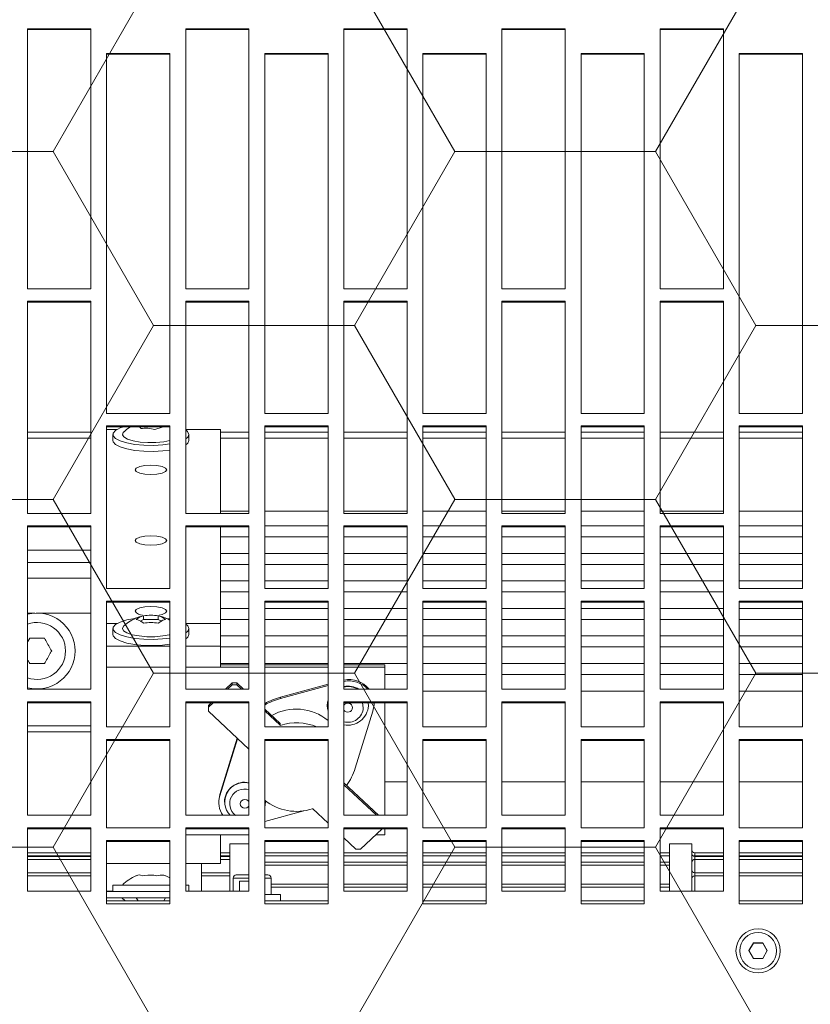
# Model space of a CAD drawing. Header units: millimetres. Extents: x 7483 to 13091, y 8111 to 13871.
# Tile 224 of 256: x 10474 to 10486, y 9270 to 9285. Entities that reach past the tile are written whole.
import ezdxf

# ---------------------------------------------------------------- set-up
doc = ezdxf.new("R2010")
doc.units = ezdxf.units.MM
doc.layers.add('_A_WYCIERACZKA', color=7, linetype='Continuous', lineweight=5, true_color=0xa5a5a5)
doc.layers.add('wymiary', color=7, linetype='Continuous', lineweight=5, true_color=0xb2b2b2)
doc.layers.add('_A_ŚLUSARKA WYPEŁNIENIE', color=7, linetype='Continuous', true_color=0x4c4a44)

# ---------------------------------------------------------------- blocks, each defined once
blk = doc.blocks.new('fgdgdgdfg')
at = {"layer": '_A_ŚLUSARKA WYPEŁNIENIE', "lineweight": 9}
h = blk.add_hatch(dxfattribs=at)
h.set_pattern_fill('HONEY', color=0, angle=180)
h.set_pattern_definition([(180, (56132.2607, -3400.6895), (-4.7625, 2.74963064), [3.175, -6.35]), (60, (56132.2607, -3400.6895), (4.76249999, 2.74963066), [3.175, -6.35]), (120, (56132.2607, -3400.6895), (-1e-08, 5.49926131), [-6.35, 3.175])])
h.paths.add_polyline_path([(5818.229, 11642.933), (5818.229, 11484.933), (6001.229, 11484.933), (6001.229, 11642.933)])
blk = doc.blocks.new('A$C68926FC6')
at = {"color": 7, "linetype": 'Continuous'}
for p, q in [((448.27, -205.39), (447.55, -206.64)), ((450.44, -206.64), (449.72, -205.39)), ((445.49, -206.59), (445.49, -206.61)), ((447.55, -206.59), (448.27, -207.84)), ((447.55, -206.64), (448.27, -207.88)), ((449.72, -207.84), (450.44, -206.59)), ((449.72, -207.88), (450.44, -206.64)), ((452.49, -206.61), (452.49, -206.59)), ((448.27, -207.88), (448.27, -207.84)), ((448.27, -207.84), (449.72, -207.84)), ((449.72, -207.88), (449.72, -207.84)), ((451.99, -214.02), (441.99, -214.02)), ((441.99, -214.02), (441.99, -224.03)), ((451.99, -214.5), (441.99, -214.5)), ((451.99, -224.03), (451.99, -214.02)), ((476.99, -214.02), (466.99, -214.02)), ((466.99, -214.02), (466.99, -224.03)), ((476.99, -214.5), (466.99, -214.5)), ((476.99, -224.03), (476.99, -214.02)), ((501.99, -214.02), (491.99, -214.02)), ((491.99, -214.02), (491.99, -224.03)), ((501.99, -214.5), (491.99, -214.5)), ((501.99, -224.03), (501.99, -214.02)), ((526.99, -214.02), (516.99, -214.02)), ((516.99, -214.02), (516.99, -224.03)), ((526.99, -214.5), (516.99, -214.5)), ((524.49, -214.5), (524.49, -215.5)), ((526.99, -224.03), (526.99, -214.02)), ((551.99, -214.02), (541.99, -214.02)), ((541.99, -214.02), (541.99, -224.03)), ((551.99, -214.5), (541.99, -214.5)), ((542.97, -214.5), (542.68, -215)), ((547.01, -214.5), (547.3, -215)), ((549.61, -215), (549.04, -214.5)), ((551.99, -224.03), (551.99, -214.02)), ((454.49, -216.03), (454.49, -226.03)), ((464.49, -216.03), (454.49, -216.03)), ((459.49, -223.5), (459.49, -216.03)), ((462.99, -223.5), (462.99, -216.03)), ((464.49, -226.03), (464.49, -216.03)), ((479.49, -216.03), (479.49, -226.03)), ((489.49, -216.03), (479.49, -216.03)), ((489.49, -226.03), (489.49, -216.03)), ((504.49, -216.03), (504.49, -226.03)), ((514.49, -216.03), (504.49, -216.03)), ((514.49, -226.03), (514.49, -216.03)), ((526.99, -215.5), (524.49, -215.5)), ((525.99, -218.1), (525.99, -215.5)), ((529.49, -216.03), (529.49, -226.03)), ((539.49, -216.03), (529.49, -216.03)), ((530.99, -217.6), (530.99, -216.03)), ((531.99, -216.03), (531.99, -218.1)), ((532.49, -223.5), (532.49, -216.03)), ((536.99, -220.41), (536.99, -216.06)), ((538.99, -216.03), (538.99, -217)), ((539.49, -226.03), (539.49, -216.03)), ((541.99, -215), (551.99, -215)), ((541.99, -216), (551.99, -216)), ((550.99, -217), (550.99, -216)), ((554.49, -216.03), (554.49, -226.03)), ((564.49, -216.03), (554.49, -216.03)), ((564.49, -226.03), (564.49, -216.03)), ((462.99, -217.17), (464.49, -217.17)), ((466.99, -217.17), (476.99, -217.17)), ((479.49, -217.17), (489.49, -217.17)), ((491.99, -217.17), (501.99, -217.17)), ((504.49, -217.17), (514.49, -217.17)), ((516.99, -217.17), (525.99, -217.17)), ((529.49, -217.6), (530.99, -217.6)), ((539.49, -217), (538.99, -217)), ((542.7, -217), (541.99, -217)), ((550.99, -217), (542.7, -217)), ((441.99, -218.94), (451.99, -218.94)), ((454.49, -218.94), (458.99, -218.94)), ((526.99, -218.6), (526.49, -218.6)), ((531.49, -218.6), (529.49, -218.6)), ((532.49, -218.94), (536.99, -218.94)), ((542.7, -218.48), (542.97, -218.55)), ((554.49, -218.94), (564.49, -218.94)), ((462.99, -220.62), (464.49, -220.62)), ((466.99, -220.62), (476.99, -220.62)), ((479.49, -220.62), (489.49, -220.62)), ((491.99, -220.62), (501.99, -220.62)), ((504.49, -220.62), (514.49, -220.62)), ((516.99, -220.62), (526.99, -220.62)), ((539.49, -220.41), (533.99, -220.41)), ((533.99, -224.93), (533.99, -220.41)), ((551.99, -220.41), (541.99, -220.41)), ((441.99, -221.52), (451.99, -221.52)), ((441.99, -222.11), (451.99, -222.11)), ((454.49, -221.52), (458.99, -221.52)), ((454.49, -222.11), (458.99, -222.11)), ((462.99, -222.1), (464.49, -222.1)), ((466.99, -222.1), (476.99, -222.1)), ((479.49, -222.1), (489.49, -222.1)), ((491.99, -222.1), (501.99, -222.1)), ((504.49, -222.1), (514.49, -222.1)), ((516.99, -222.1), (526.99, -222.1)), ((532.49, -221.52), (533.99, -221.52)), ((532.49, -222.11), (533.99, -222.11)), ((554.49, -221.52), (564.49, -221.52)), ((554.49, -222.11), (564.49, -222.11)), ((441.99, -223.88), (451.99, -223.88)), ((441.99, -224.03), (451.99, -224.03)), ((459.49, -223.5), (462.99, -223.5)), ((466.99, -223.88), (476.99, -223.88)), ((466.99, -224.03), (476.99, -224.03)), ((491.99, -223.88), (501.99, -223.88)), ((491.99, -224.03), (501.99, -224.03)), ((511.86, -222.66), (508.42, -225.88)), ((512.57, -222.66), (511.86, -222.66)), ((514.49, -224.46), (512.57, -222.66)), ((516.99, -223.88), (526.99, -223.88)), ((516.99, -224.03), (526.99, -224.03)), ((529.49, -223.5), (532.49, -223.5)), ((541.99, -223.88), (551.99, -223.88)), ((541.99, -224.03), (551.99, -224.03)), ((507.99, -224.93), (509.44, -224.93)), ((507.99, -225.88), (507.99, -224.93)), ((529.49, -224.93), (539.49, -224.93)), ((451.99, -226.03), (441.99, -226.03)), ((441.99, -226.03), (441.99, -240)), ((451.99, -240), (451.99, -226.03)), ((454.49, -225.88), (464.49, -225.88)), ((454.49, -226.03), (464.49, -226.03)), ((476.99, -226.03), (466.99, -226.03)), ((466.99, -226.03), (466.99, -240)), ((476.99, -240), (476.99, -226.03)), ((479.49, -225.88), (489.49, -225.88)), ((479.49, -226.03), (489.49, -226.03)), ((501.99, -226.03), (491.99, -226.03)), ((491.99, -226.03), (491.99, -240)), ((501.99, -240), (501.99, -226.03)), ((504.49, -225.88), (514.49, -225.88)), ((504.49, -226.03), (514.49, -226.03)), ((526.99, -226.03), (516.99, -226.03)), ((516.99, -226.03), (516.99, -240)), ((519.43, -229.08), (516.99, -226.8)), ((526.99, -227.07), (520.82, -228.74)), ((526.99, -240), (526.99, -226.03)), ((529.49, -225.88), (539.49, -225.88)), ((529.49, -226.03), (539.49, -226.03)), ((551.99, -226.03), (541.99, -226.03)), ((541.99, -226.03), (541.99, -240)), ((551.99, -240), (551.99, -226.03)), ((554.49, -225.88), (564.49, -225.88)), ((554.49, -226.03), (564.49, -226.03)), ((454.49, -228.03), (454.49, -245.97)), ((464.49, -228.03), (454.49, -228.03)), ((464.49, -245.97), (464.49, -228.03)), ((479.49, -228.03), (479.49, -245.97)), ((489.49, -228.03), (479.49, -228.03)), ((489.49, -245.97), (489.49, -228.03)), ((504.49, -228.03), (504.49, -245.97)), ((514.49, -228.03), (504.49, -228.03)), ((507.99, -245.82), (507.99, -228.03)), ((509.02, -228.03), (514.49, -233.14)), ((509.33, -228.03), (514.49, -232.85)), ((514.49, -245.97), (514.49, -228.03)), ((529.49, -228.03), (529.49, -245.97)), ((539.49, -228.03), (529.49, -228.03)), ((539.49, -245.97), (539.49, -228.03)), ((554.49, -228.03), (554.49, -245.97)), ((564.49, -228.03), (554.49, -228.03)), ((564.49, -245.97), (564.49, -228.03)), ((526.99, -229.32), (526.88, -230.13)), ((526.88, -230.13), (526.88, -230.2)), ((526.88, -230.13), (526.88, -230.35)), ((526.88, -230.2), (526.88, -230.35)), ((533.38, -230.2), (533.38, -230.13)), ((534.27, -230.28), (534.27, -230.07)), ((531.31, -240.13), (534.11, -231.11)), ((531.35, -240.21), (534.11, -231.33)), ((534.11, -231.33), (534.11, -231.11)), ((451.99, -233.31), (441.99, -233.31)), ((464.49, -233.31), (454.49, -233.31)), ((476.99, -233.31), (466.99, -233.31)), ((489.49, -233.31), (479.49, -233.31)), ((501.99, -233.31), (491.99, -233.31)), ((507.99, -233.31), (504.49, -233.31)), ((512.68, -235.47), (509.88, -244.49)), ((535.91, -244.47), (529.49, -238.48)), ((441.99, -239.85), (451.99, -239.85)), ((441.99, -240), (451.99, -240)), ((466.99, -239.85), (476.99, -239.85)), ((466.99, -240), (476.99, -240)), ((491.99, -239.85), (501.99, -239.85)), ((491.99, -240), (501.99, -240)), ((516.99, -239.85), (526.99, -239.85)), ((516.99, -240), (526.99, -240)), ((541.99, -239.85), (551.99, -239.85)), ((541.99, -240), (551.99, -240)), ((451.99, -241.99), (441.99, -241.99)), ((441.99, -241.99), (441.99, -261.87)), ((451.99, -261.87), (451.99, -241.99)), ((476.99, -241.99), (466.99, -241.99)), ((466.99, -241.99), (466.99, -261.87)), ((476.99, -261.87), (476.99, -241.99)), ((501.99, -241.99), (491.99, -241.99)), ((491.99, -241.99), (491.99, -261.87)), ((501.99, -261.87), (501.99, -241.99)), ((526.99, -241.99), (516.99, -241.99)), ((516.99, -241.99), (516.99, -261.87)), ((524.55, -242.25), (526.99, -244.53)), ((524.55, -242.54), (524.55, -242.25)), ((524.55, -242.54), (526.99, -244.82)), ((526.99, -261.87), (526.99, -241.99)), ((551.99, -241.99), (541.99, -241.99)), ((541.99, -241.99), (541.99, -261.87)), ((551.99, -261.87), (551.99, -241.99)), ((564.49, -241.21), (554.49, -241.21)), ((564.49, -242.17), (554.49, -242.17)), ((454.49, -245.82), (464.49, -245.82)), ((479.49, -245.82), (489.49, -245.82)), ((504.49, -245.82), (514.49, -245.82)), ((509.72, -245.53), (509.72, -245.75)), ((509.72, -245.82), (509.72, -245.75)), ((510.61, -245.33), (510.61, -245.4)), ((510.61, -245.33), (510.66, -245.82)), ((510.61, -245.4), (510.64, -245.82)), ((517.11, -245.4), (517.11, -245.33)), ((529.49, -245.82), (539.49, -245.82)), ((535.16, -245.82), (535.91, -245.13)), ((535.47, -245.82), (535.91, -245.41)), ((535.91, -245.13), (535.91, -244.47)), ((535.91, -245.41), (535.91, -245.13)), ((554.49, -245.82), (564.49, -245.82)), ((454.49, -245.97), (464.49, -245.97)), ((479.49, -245.97), (489.49, -245.97)), ((504.49, -245.97), (514.49, -245.97)), ((516.99, -248.54), (524.49, -246.5)), ((516.99, -248.75), (524.49, -246.72)), ((524.49, -246.72), (524.49, -246.5)), ((529.49, -245.97), (539.49, -245.97)), ((554.49, -245.97), (564.49, -245.97)), ((451.99, -247.67), (441.99, -247.67)), ((454.49, -247.96), (454.49, -273.77)), ((464.49, -247.96), (454.49, -247.96)), ((464.49, -273.77), (464.49, -247.96)), ((476.99, -247.67), (466.99, -247.67)), ((479.49, -247.96), (479.49, -273.77)), ((489.49, -247.96), (479.49, -247.96)), ((489.49, -273.77), (489.49, -247.96)), ((501.99, -247.67), (491.99, -247.67)), ((504.49, -247.96), (504.49, -273.77)), ((514.49, -247.96), (504.49, -247.96)), ((507.99, -251.46), (507.99, -247.96)), ((514.49, -273.77), (514.49, -247.96)), ((529.49, -247.96), (529.49, -273.77)), ((539.49, -247.96), (529.49, -247.96)), ((530.36, -247.96), (531.42, -248.95)), ((530.67, -247.96), (531.42, -248.66)), ((531.42, -248.66), (532.12, -248.66)), ((531.42, -248.95), (531.42, -248.66)), ((532.12, -248.95), (531.42, -248.95)), ((532.12, -248.66), (532.87, -247.96)), ((532.12, -248.95), (533.18, -247.96)), ((532.12, -248.66), (532.12, -248.95)), ((539.49, -273.77), (539.49, -247.96)), ((554.49, -247.96), (554.49, -273.77)), ((564.49, -247.96), (554.49, -247.96)), ((564.49, -273.77), (564.49, -247.96)), ((451.99, -250.28), (441.99, -250.28)), ((464.49, -250.28), (454.49, -250.28)), ((476.99, -250.28), (466.99, -250.28)), ((489.49, -250.28), (479.49, -250.28)), ((501.99, -250.28), (491.99, -250.28)), ((507.99, -250.28), (504.49, -250.28)), ((441.99, -252.02), (451.99, -252.02)), ((454.49, -252.02), (464.49, -252.02)), ((466.99, -252.02), (476.99, -252.02)), ((479.49, -252.02), (489.49, -252.02)), ((491.99, -252.02), (501.99, -252.02)), ((504.49, -252.02), (514.49, -252.02)), ((507.99, -251.82), (507.99, -251.46)), ((507.99, -251.46), (514.49, -251.46)), ((507.99, -251.82), (514.49, -251.82)), ((516.99, -251.46), (526.99, -251.46)), ((516.99, -251.82), (526.99, -251.82)), ((516.99, -252.02), (526.99, -252.02)), ((529.49, -251.46), (533.99, -251.46)), ((529.49, -251.82), (533.99, -251.82)), ((529.49, -252.02), (533.99, -252.02)), ((533.99, -254.75), (533.99, -251.46)), ((451.99, -254.63), (441.99, -254.63)), ((464.49, -254.63), (454.49, -254.63)), ((476.99, -254.63), (466.99, -254.63)), ((489.49, -254.63), (479.49, -254.63)), ((501.99, -254.63), (491.99, -254.63)), ((514.49, -254.63), (504.49, -254.63)), ((526.99, -254.63), (516.99, -254.63)), ((533.99, -254.63), (529.49, -254.63)), ((533.99, -258.34), (533.99, -254.75)), ((441.99, -256.37), (451.99, -256.37)), ((454.49, -256.37), (464.49, -256.37)), ((466.99, -256.37), (476.99, -256.37)), ((479.49, -256.37), (489.49, -256.37)), ((491.99, -256.37), (501.99, -256.37)), ((504.49, -256.37), (514.49, -256.37)), ((516.99, -256.37), (526.99, -256.37)), ((529.49, -256.37), (533.99, -256.37)), ((538.99, -256.6), (538.99, -257.56)), ((550.99, -257.56), (550.99, -256.6)), ((564.15, -256), (564.44, -255.49)), ((451.99, -258.99), (441.99, -258.99)), ((464.49, -258.99), (454.49, -258.99)), ((476.99, -258.99), (466.99, -258.99)), ((489.49, -258.99), (479.49, -258.99)), ((501.99, -258.99), (491.99, -258.99)), ((514.49, -258.99), (504.49, -258.99)), ((526.99, -258.99), (516.99, -258.99)), ((533.99, -258.99), (529.49, -258.99)), ((533.99, -258.34), (539.49, -258.34)), ((533.99, -258.34), (533.99, -273.62)), ((541.99, -259.06), (542.49, -259.14)), ((543.27, -258.72), (543.84, -259)), ((543.84, -259), (546.15, -259)), ((543.84, -259.55), (543.84, -259)), ((546.15, -259), (546.71, -258.72)), ((546.15, -259.55), (546.15, -259)), ((550.35, -258.34), (551.99, -258.34)), ((441.99, -260.73), (451.99, -260.73)), ((454.49, -260.73), (464.49, -260.73)), ((466.99, -260.73), (476.99, -260.73)), ((479.49, -260.73), (489.49, -260.73)), ((491.99, -260.73), (501.99, -260.73)), ((504.49, -260.73), (514.49, -260.73)), ((516.99, -260.73), (526.99, -260.73)), ((529.49, -260.73), (533.99, -260.73)), ((554.49, -259.98), (562.56, -259.98)), ((554.49, -259.99), (562.64, -259.99)), ((563.35, -259.99), (564.49, -259.99)), ((563.42, -259.98), (564.49, -259.98)), ((441.99, -261.73), (451.99, -261.73)), ((441.99, -261.87), (451.99, -261.87)), ((466.99, -261.73), (476.99, -261.73)), ((466.99, -261.87), (476.99, -261.87)), ((491.99, -261.73), (501.99, -261.73)), ((491.99, -261.87), (501.99, -261.87)), ((516.99, -261.73), (526.99, -261.73)), ((516.99, -261.87), (526.99, -261.87)), ((541.99, -261.73), (551.99, -261.73)), ((541.99, -261.87), (551.99, -261.87)), ((451.99, -263.86), (441.99, -263.86)), ((441.99, -263.86), (441.99, -289.58)), ((451.99, -289.58), (451.99, -263.86)), ((464.49, -263.34), (454.49, -263.34)), ((476.99, -263.86), (466.99, -263.86)), ((466.99, -263.86), (466.99, -289.58)), ((476.99, -289.58), (476.99, -263.86)), ((489.49, -263.34), (479.49, -263.34)), ((501.99, -263.86), (491.99, -263.86)), ((491.99, -263.86), (491.99, -289.58)), ((501.99, -289.58), (501.99, -263.86)), ((514.49, -263.34), (504.49, -263.34)), ((526.99, -263.86), (516.99, -263.86)), ((516.99, -263.86), (516.99, -289.58)), ((526.99, -289.58), (526.99, -263.86)), ((533.99, -263.34), (529.49, -263.34)), ((551.99, -263.86), (541.99, -263.86)), ((541.99, -263.86), (541.99, -289.58)), ((551.99, -289.58), (551.99, -263.86)), ((441.99, -265.08), (451.99, -265.08)), ((454.49, -265.08), (464.49, -265.08)), ((466.99, -265.08), (476.99, -265.08)), ((479.49, -265.08), (489.49, -265.08)), ((491.99, -265.08), (501.99, -265.08)), ((504.49, -265.08), (514.49, -265.08)), ((516.99, -265.08), (526.99, -265.08)), ((529.49, -265.08), (533.99, -265.08)), ((451.99, -267.69), (441.99, -267.69)), ((464.49, -267.69), (454.49, -267.69)), ((476.99, -267.69), (466.99, -267.69)), ((489.49, -267.69), (479.49, -267.69)), ((501.99, -267.69), (491.99, -267.69)), ((514.49, -267.69), (504.49, -267.69)), ((526.99, -267.69), (516.99, -267.69)), ((533.99, -267.69), (529.49, -267.69)), ((554.49, -268), (564.49, -268)), ((441.99, -269.43), (451.99, -269.43)), ((454.49, -269.43), (464.49, -269.43)), ((466.99, -269.43), (476.99, -269.43)), ((479.49, -269.43), (489.49, -269.43)), ((491.99, -269.43), (501.99, -269.43)), ((504.49, -269.43), (514.49, -269.43)), ((516.99, -269.43), (526.99, -269.43)), ((529.49, -269.43), (533.99, -269.43)), ((451.99, -272.04), (441.99, -272.04)), ((464.49, -272.04), (454.49, -272.04)), ((476.99, -272.04), (466.99, -272.04)), ((489.49, -272.04), (479.49, -272.04)), ((501.99, -272.04), (491.99, -272.04)), ((514.49, -272.04), (504.49, -272.04)), ((526.99, -272.04), (516.99, -272.04)), ((533.99, -272.04), (529.49, -272.04)), ((441.99, -273.79), (451.99, -273.79)), ((454.49, -273.62), (464.49, -273.62)), ((454.49, -273.77), (464.49, -273.77)), ((466.99, -273.79), (476.99, -273.79)), ((479.49, -273.62), (489.49, -273.62)), ((479.49, -273.77), (489.49, -273.77)), ((491.99, -273.79), (501.99, -273.79)), ((504.49, -273.62), (514.49, -273.62)), ((504.49, -273.77), (514.49, -273.77)), ((516.99, -273.79), (526.99, -273.79)), ((529.49, -273.62), (539.49, -273.62)), ((529.49, -273.77), (539.49, -273.77)), ((554.49, -273.62), (564.49, -273.62)), ((554.49, -273.77), (564.49, -273.77)), ((451.99, -276.11), (441.99, -276.11)), ((454.49, -275.75), (454.49, -309.28)), ((464.49, -275.75), (454.49, -275.75)), ((464.49, -276.11), (454.49, -276.11)), ((464.49, -309.28), (464.49, -275.75)), ((476.99, -276.11), (466.99, -276.11)), ((479.49, -275.75), (479.49, -309.28)), ((489.49, -275.75), (479.49, -275.75)), ((489.49, -276.11), (479.49, -276.11)), ((489.49, -309.28), (489.49, -275.75)), ((501.99, -276.11), (491.99, -276.11)), ((504.49, -275.75), (504.49, -309.28)), ((514.49, -275.75), (504.49, -275.75)), ((514.49, -276.11), (504.49, -276.11)), ((514.49, -309.28), (514.49, -275.75)), ((526.99, -276.11), (516.99, -276.11)), ((529.49, -275.75), (529.49, -309.28)), ((539.49, -275.75), (529.49, -275.75)), ((533.99, -276.11), (529.49, -276.11)), ((533.99, -275.75), (533.99, -289.01)), ((539.49, -309.28), (539.49, -275.75)), ((554.49, -275.75), (554.49, -309.28)), ((564.49, -275.75), (554.49, -275.75)), ((564.49, -309.28), (564.49, -275.75)), ((539.18, -286.85), (538.99, -287.27)), ((538.99, -287.27), (538.99, -288.23)), ((539.49, -286.58), (539.18, -286.85)), ((539.49, -287.53), (539.18, -287.8)), ((550.99, -288.23), (550.99, -287.27)), ((441.99, -289.43), (451.99, -289.43)), ((466.99, -289.43), (476.99, -289.43)), ((491.99, -289.43), (501.99, -289.43)), ((516.99, -289.43), (526.99, -289.43)), ((533.99, -289.01), (539.49, -289.01)), ((541.99, -289.43), (551.99, -289.43)), ((544.37, -289), (543.22, -289.4)), ((550.35, -289.01), (551.99, -289.01)), ((441.99, -289.58), (451.99, -289.58)), ((466.99, -289.58), (476.99, -289.58)), ((491.99, -289.58), (501.99, -289.58)), ((516.99, -289.58), (526.99, -289.58)), ((541.99, -289.58), (551.99, -289.58)), ((441.99, -291.55), (441.99, -348.45)), ((451.99, -291.55), (441.99, -291.55)), ((451.99, -348.45), (451.99, -291.55)), ((466.99, -291.55), (466.99, -348.45)), ((476.99, -291.55), (466.99, -291.55)), ((476.99, -348.45), (476.99, -291.55)), ((491.99, -291.55), (491.99, -348.45)), ((501.99, -291.55), (491.99, -291.55)), ((501.99, -348.45), (501.99, -291.55)), ((516.99, -291.55), (516.99, -348.45)), ((526.99, -291.55), (516.99, -291.55)), ((526.99, -348.45), (526.99, -291.55)), ((541.99, -291.55), (541.99, -348.45)), ((551.99, -291.55), (541.99, -291.55)), ((551.99, -348.45), (551.99, -291.55)), ((454.49, -309.13), (464.49, -309.13)), ((454.49, -309.28), (464.49, -309.28)), ((479.49, -309.13), (489.49, -309.13)), ((479.49, -309.28), (489.49, -309.28)), ((504.49, -309.13), (514.49, -309.13)), ((504.49, -309.28), (514.49, -309.28)), ((529.49, -309.13), (539.49, -309.13)), ((529.49, -309.28), (539.49, -309.28)), ((554.49, -309.13), (564.49, -309.13)), ((554.49, -309.28), (564.49, -309.28)), ((454.49, -311.24), (454.49, -352.35)), ((464.49, -311.24), (454.49, -311.24)), ((464.49, -352.35), (464.49, -311.24)), ((479.49, -311.24), (479.49, -352.35)), ((489.49, -311.24), (479.49, -311.24)), ((489.49, -352.35), (489.49, -311.24)), ((504.49, -311.24), (504.49, -352.35)), ((514.49, -311.24), (504.49, -311.24)), ((514.49, -352.35), (514.49, -311.24)), ((529.49, -311.24), (529.49, -352.35)), ((539.49, -311.24), (529.49, -311.24)), ((539.49, -352.35), (539.49, -311.24)), ((554.49, -311.24), (554.49, -352.35)), ((564.49, -311.24), (554.49, -311.24)), ((564.49, -352.35), (564.49, -311.24)), ((441.99, -348.3), (451.99, -348.3)), ((441.99, -348.45), (451.99, -348.45)), ((466.99, -348.3), (476.99, -348.3)), ((466.99, -348.45), (476.99, -348.45)), ((491.99, -348.3), (501.99, -348.3)), ((491.99, -348.45), (501.99, -348.45)), ((516.99, -348.3), (526.99, -348.3)), ((516.99, -348.45), (526.99, -348.45)), ((541.99, -348.3), (551.99, -348.3)), ((541.99, -348.45), (551.99, -348.45)), ((454.49, -352.2), (464.49, -352.2)), ((454.49, -352.35), (464.49, -352.35)), ((479.49, -352.2), (489.49, -352.2)), ((479.49, -352.35), (489.49, -352.35)), ((504.49, -352.2), (514.49, -352.2)), ((504.49, -352.35), (514.49, -352.35)), ((529.49, -352.2), (539.49, -352.2)), ((529.49, -352.35), (539.49, -352.35)), ((554.49, -352.2), (564.49, -352.2)), ((554.49, -352.35), (564.49, -352.35))]:
    blk.add_line(p, q, dxfattribs=at)
at = {"color": 8, "linetype": 'Continuous'}
for p, q in [((458.99, -218.45), (458.99, -216.03)), ((550.99, -216.06), (551.99, -216.06)), ((462.99, -216.67), (464.49, -216.67)), ((466.99, -216.67), (476.99, -216.67)), ((479.49, -216.67), (489.49, -216.67)), ((491.99, -216.67), (501.99, -216.67)), ((504.49, -216.67), (514.49, -216.67)), ((516.99, -216.67), (525.99, -216.67)), ((441.99, -218.45), (451.99, -218.45)), ((454.49, -218.45), (458.99, -218.45)), ((458.99, -218.94), (458.99, -218.45)), ((458.99, -221.05), (458.99, -218.94)), ((525.99, -218.1), (526.99, -218.1)), ((529.49, -218.1), (531.99, -218.1)), ((532.49, -218.45), (536.99, -218.45)), ((554.49, -218.45), (564.49, -218.45)), ((462.99, -220.13), (464.49, -220.13)), ((466.99, -220.13), (476.99, -220.13)), ((479.49, -220.13), (489.49, -220.13)), ((491.99, -220.13), (501.99, -220.13)), ((504.49, -220.13), (514.49, -220.13)), ((516.99, -220.13), (526.99, -220.13)), ((441.99, -221.05), (451.99, -221.05)), ((441.99, -221.65), (451.99, -221.65)), ((454.49, -221.05), (458.99, -221.05)), ((454.49, -221.65), (458.99, -221.65)), ((458.99, -221.52), (458.99, -221.05)), ((458.99, -221.65), (458.99, -221.52)), ((458.99, -222.11), (458.99, -221.65)), ((462.99, -221.63), (464.49, -221.63)), ((466.99, -221.63), (476.99, -221.63)), ((479.49, -221.63), (489.49, -221.63)), ((491.99, -221.63), (501.99, -221.63)), ((504.49, -221.63), (514.49, -221.63)), ((516.99, -221.63), (526.99, -221.63)), ((532.49, -221.05), (533.99, -221.05)), ((532.49, -221.65), (533.99, -221.65)), ((554.49, -221.05), (564.49, -221.05)), ((554.49, -221.65), (564.49, -221.65)), ((531.31, -240.13), (531.31, -240.17)), ((511.41, -245.04), (511.56, -245.82)), ((533.99, -251.46), (539.49, -251.46)), ((541.99, -251.46), (551.99, -251.46)), ((533.99, -254.75), (539.49, -254.75)), ((541.99, -254.75), (551.99, -254.75)), ((554.49, -259.98), (562.48, -259.98)), ((563.51, -259.98), (564.49, -259.98)), ((554.49, -265.5), (564.49, -265.5)), ((554.49, -269.91), (564.49, -269.91)), ((441.99, -287.65), (451.99, -287.65)), ((454.49, -287.65), (464.49, -287.65)), ((466.99, -287.65), (476.99, -287.65)), ((479.49, -287.65), (489.49, -287.65)), ((491.99, -287.65), (501.99, -287.65)), ((504.49, -287.65), (514.49, -287.65)), ((516.99, -287.65), (526.99, -287.65)), ((529.49, -287.65), (533.99, -287.65)), ((554.49, -287.65), (564.49, -287.65)), ((441.99, -288.59), (451.99, -288.59)), ((454.49, -288.59), (464.49, -288.59)), ((466.99, -288.59), (476.99, -288.59)), ((479.49, -288.59), (489.49, -288.59)), ((491.99, -288.59), (501.99, -288.59)), ((504.49, -288.59), (514.49, -288.59)), ((516.99, -288.59), (526.99, -288.59)), ((529.49, -288.59), (533.99, -288.59)), ((554.49, -288.59), (564.49, -288.59))]:
    blk.add_line(p, q, dxfattribs=at)
at = {"color": 7, "linetype": 'Continuous'}
for points in [[(529.49, -230.22), (529.59, -230.34), (529.84, -230.49), (530.13, -230.55), (530.41, -230.49), (530.66, -230.34), (530.82, -230.12), (530.88, -229.85), (530.82, -229.58), (530.66, -229.35), (530.41, -229.2), (530.13, -229.15), (529.84, -229.2), (529.59, -229.35), (529.49, -229.47)], [(534.27, -230.28), (534.27, -230.34), (534.11, -231.33)], [(509.88, -244.49), (509.72, -245.47), (509.73, -245.82)], [(516.99, -246.21), (517.07, -245.9), (517.11, -245.4)], [(550.99, -256.6), (550.95, -256.38), (550.57, -255.96), (549.85, -255.58), (548.82, -255.26), (547.55, -255.02), (546.12, -254.89), (544.62, -254.86), (543.14, -254.94), (541.99, -255.09)], [(539.49, -255.9), (539.18, -256.17), (538.99, -256.6)], [(547.49, -259.14), (547.55, -259.13), (548.82, -258.9), (549.85, -258.58), (550.57, -258.2), (550.95, -257.78), (550.95, -257.34), (550.57, -256.92), (549.85, -256.53), (548.82, -256.22), (547.55, -255.98), (546.12, -255.85), (544.62, -255.82), (543.14, -255.9), (541.99, -256.05)], [(549.28, -257.95), (549.31, -257.93), (549.49, -257.56), (549.31, -257.19), (548.78, -256.85), (547.94, -256.57), (546.86, -256.37), (545.63, -256.26), (544.35, -256.26), (543.12, -256.37), (542.05, -256.57), (541.99, -256.58)], [(539.49, -256.86), (539.18, -257.12), (538.99, -257.56)], [(538.99, -257.56), (539.18, -257.99), (539.49, -258.25)], [(543.7, -259.66), (543.23, -259.77), (542.68, -260.01), (542.49, -260.29), (542.68, -260.56), (543.23, -260.8), (544.04, -260.96), (544.99, -261.01), (545.95, -260.96), (546.76, -260.8), (547.3, -260.56), (547.49, -260.29), (547.49, -260.29)], [(547.49, -271.46), (547.3, -271.18), (546.76, -270.94), (545.95, -270.79), (544.99, -270.73), (544.04, -270.79), (543.23, -270.94), (542.68, -271.18), (542.49, -271.46), (542.68, -271.74), (543.23, -271.97), (544.04, -272.13), (544.99, -272.18), (545.95, -272.13), (546.76, -271.97), (547.3, -271.74), (547.49, -271.46)], [(547.49, -282.63), (547.3, -282.35), (546.76, -282.12), (545.95, -281.96), (544.99, -281.9), (544.04, -281.96), (543.23, -282.12), (542.68, -282.35), (542.49, -282.63), (542.68, -282.91), (543.23, -283.14), (544.04, -283.3), (544.99, -283.36), (545.95, -283.3), (546.76, -283.14), (547.3, -282.91), (547.49, -282.63)], [(550.99, -287.27), (550.94, -287.05), (550.57, -286.63), (549.84, -286.24), (548.8, -285.93), (547.53, -285.7), (546.1, -285.56), (544.6, -285.54), (543.12, -285.62), (541.99, -285.76)], [(539.18, -287.8), (538.99, -288.24), (539.19, -288.67), (539.49, -288.93)], [(549.33, -289.43), (549.86, -289.25), (550.58, -288.87), (550.95, -288.44), (550.94, -288.01), (550.57, -287.58), (549.84, -287.2), (548.8, -286.88), (547.53, -286.65), (546.1, -286.52), (544.6, -286.49), (543.12, -286.58), (541.99, -286.72)], [(549.28, -288.63), (549.36, -288.55), (549.49, -288.18), (549.26, -287.82), (548.69, -287.48), (547.81, -287.21), (546.71, -287.02), (545.47, -286.93), (544.19, -286.95), (542.97, -287.06), (541.99, -287.26)]]:
    blk.add_lwpolyline(points, dxfattribs=at)
for radius in [3.5, 2.9]:
    blk.add_circle((448.99, -206.61), radius, dxfattribs=at)
for centre, radius, start, end in [((544.67, -212.2), 6.81, 292.5136, 315.1626), ((459, -217.96), 0.492, 269.1127, 359.0845), ((458.99, -219.44), 0.5, 0, 90), ((526.49, -218.1), 0.5, 180, 270), ((531.49, -218.1), 0.5, 270, 0), ((545.32, -212.2), 6.81, 240.7379, 248.4843), ((459.01, -220.57), 0.48, 267.525, 357.288), ((458.99, -222.02), 0.5, 0, 90), ((458.99, -222.61), 0.5, 0, 90), ((521.99, -236.54), 7.89, 50.6422, 108.9047), ((530.26, -230.15), 3.06, 255.4145, 43.9723), ((530.72, -230.07), 3.54, 342.9065, 35.2661), ((530.19, -230.07), 3.19, 257.3198, 357.6858), ((521.37, -238.18), 9.1, 143.2944, 162.6457), ((513.81, -245.48), 3.2, 77.7284, 177.2777), ((521.99, -234.7), 7.97, 246.0983, 288.7187), ((522, -236.92), 7.9, 230.6565, 299.5417), ((513.87, -245.09), 0.756, 33.9461, 176.6338), ((513.87, -244.99), 0.758, 183.8914, 325.5293), ((514.26, -245.33), 2.85, 343.4391, 16.5609), ((521.8, -236.53), 10.33, 285.1112, 300.1987), ((521.8, -236.74), 10.33, 285.1103, 300.1996), ((513.7, -245.37), 4.12, 219.0341, 281.0486), ((513.71, -245.12), 4.15, 223.1828, 280.8715), ((513.86, -244.99), 3.44, 239.5723, 280.5524), ((513.86, -244.92), 3.45, 242.0214, 280.5412), ((562.99, -254), 6, 75.5225, 180), ((562.99, -254), 4.5, 70.5288, 180), ((562.99, -254), 6, 180, 284.4775), ((562.99, -254), 4.5, 180, 289.4712), ((546.31, -261.1), 1.44, 34.77, 90.2143)]:
    blk.add_arc(centre, radius, start, end, dxfattribs=at)
at = {"color": 8, "linetype": 'Continuous'}
for centre, radius, start, end in [((459, -221.08), 0.578, 269.7541, 296.0449), ((530.23, -229.87), 2.31, 251.4705, 53.1773), ((513.83, -245.15), 2.42, 73.9365, 177.4001)]:
    blk.add_arc(centre, radius, start, end, dxfattribs=at)
at = {"color": 7, "linetype": 'Continuous'}
for points in [[(449.72, -205.39), (449.47, -205.39), (448.99, -205.39), (448.51, -205.39), (448.27, -205.39)], [(448.27, -207.88), (448.51, -207.88), (448.99, -207.89), (449.47, -207.88), (449.72, -207.88)], [(547.28, -218.48), (547.14, -218.54), (546.84, -218.66), (546.55, -218.54), (546.4, -218.48)], [(564.15, -252), (563.76, -252), (562.99, -252), (562.22, -252), (561.84, -252)], [(561.84, -256), (562.22, -256), (562.99, -256), (563.76, -256), (564.15, -256)], [(546.15, -258.39), (545.76, -258.45), (544.99, -258.56), (544.22, -258.45), (543.84, -258.39)], [(543.84, -259.55), (544.22, -259.61), (544.99, -259.72), (545.76, -259.61), (546.15, -259.55)]]:
    blk.add_open_spline(points, degree=3, dxfattribs=at)
for points, knots in [([(544.11, -218.48), (543.73, -218.55), (543.25, -218.65), (542.79, -218.5), (542.7, -218.48)], [0, 0, 0, 0, 0.813202, 1, 1, 1, 1]), ([(546.4, -218.48), (545.78, -218.55), (545.01, -218.65), (544.25, -218.5), (544.11, -218.48)], [0, 0, 0, 0, 0.81321, 1, 1, 1, 1]), ([(561.84, -252), (561.52, -252.55), (561.14, -253.22), (560.76, -253.88), (560.68, -254)], [0, 0, 0, 0, 0.8132124, 1, 1, 1, 1]), ([(564.45, -252.52), (564.42, -252.47), (564.32, -252.29), (564.22, -252.12), (564.15, -252)], [0, 0, 0, 0, 0.287482, 1, 1, 1, 1]), ([(560.68, -254), (561, -254.55), (561.39, -255.22), (561.77, -255.88), (561.84, -256)], [0, 0, 0, 0, 0.813212, 1, 1, 1, 1]), ([(546.35, -259.49), (546.52, -259.46), (547.09, -259.34), (547.99, -258.91), (548.8, -258.41), (549.16, -258.04), (549.25, -257.95)], [0, 0, 0, 0, 0.153033, 0.527685, 0.884177, 1, 1, 1, 1]), ([(541.99, -258.87), (542.03, -258.89), (542.34, -259.09), (542.9, -259.32), (543.43, -259.45), (543.65, -259.51)], [0, 0, 0, 0, 0.076721, 0.612133, 1, 1, 1, 1]), ([(543.84, -258.39), (543.52, -258.62), (543.14, -258.91), (542.76, -258.96), (542.68, -258.97)], [0, 0, 0, 0, 0.813209, 1, 1, 1, 1]), ([(542.68, -258.97), (543, -259.2), (543.39, -259.49), (543.77, -259.54), (543.84, -259.55)], [0, 0, 0, 0, 0.813209, 1, 1, 1, 1]), ([(547.3, -258.97), (546.99, -258.89), (546.6, -258.78), (546.22, -258.45), (546.15, -258.39)], [0, 0, 0, 0, 0.813205, 1, 1, 1, 1]), ([(546.15, -259.55), (546.46, -259.47), (546.85, -259.36), (547.23, -259.03), (547.3, -258.97)], [0, 0, 0, 0, 0.813212, 1, 1, 1, 1]), ([(546.6, -289.16), (546.23, -289.19), (545.48, -289.25), (544.74, -289.08), (544.37, -289)], [0, 0, 0, 0, 0.500001, 1, 1, 1, 1]), ([(546.77, -289.39), (546.75, -289.38), (546.7, -289.34), (546.64, -289.24), (546.6, -289.16)], [0, 0, 0, 0, 0.289903, 1, 1, 1, 1]), ([(548.16, -289.43), (548.24, -289.39), (548.64, -289.19), (548.97, -288.9), (549.23, -288.66)], [0, 0, 0, 0, 0.208809, 1, 1, 1, 1])]:
    blk.add_open_spline(points, degree=3, knots=knots, dxfattribs=at)
blk = doc.blocks.new('c.o. ściany_2024-09-18')
at = {"xscale": 0.1, "yscale": 0.1, "zscale": 0.1, "rotation": 180}
blk.add_blockref('A$C68926FC6', (1795.934, -2201.348), dxfattribs=at)

msp = doc.modelspace()

# ---------------------------------------------------------------- block references
at = {"layer": '_A_WYCIERACZKA'}
msp.add_blockref('fgdgdgdfg', (4617.37, -2349.0217), dxfattribs=at)
at = {"layer": 'wymiary'}
msp.add_blockref('c.o. ściany_2024-09-18', (8734.2884, 11451.4122), dxfattribs=at)

doc.saveas('drawing.dxf')
